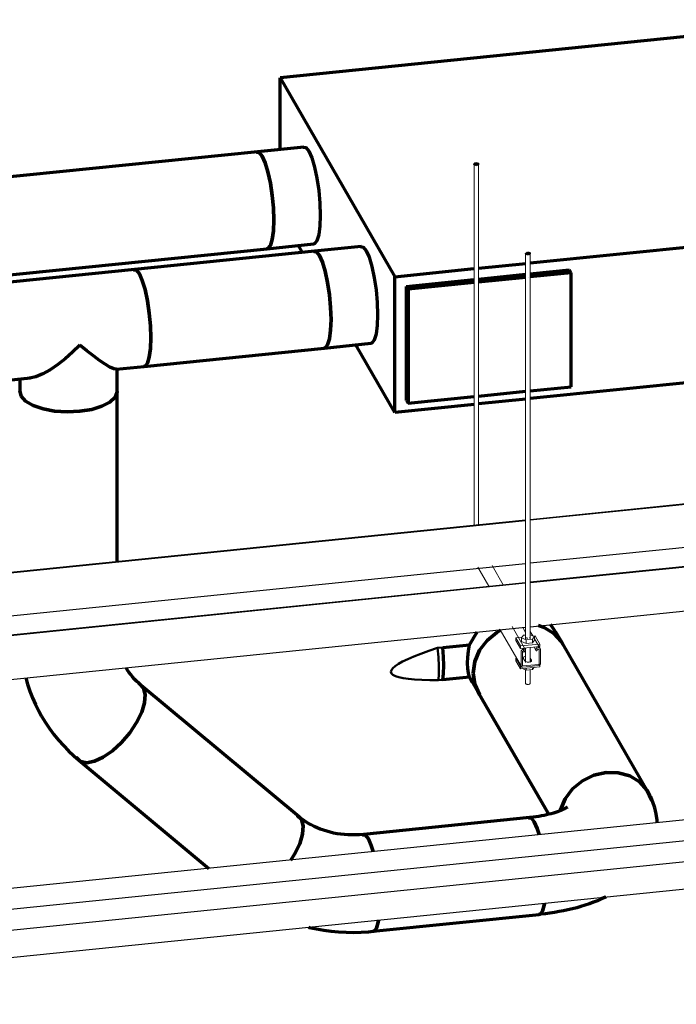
# Model space of a CAD drawing. Header units: inches. Extents: x -723 to 1689, y -292 to 603.
# Tile 24 of 40: x 594 to 648, y -91 to -10. Entities that reach past the tile are written whole.
import ezdxf

# ---------------------------------------------------------------- set-up
doc = ezdxf.new("R2010")
doc.units = ezdxf.units.IN
doc.header["$MEASUREMENT"] = 0
doc.linetypes.add('Center', pattern=[1.25, 0.25, -0.1875, 0.625, -0.1875])
for name, color, linetype, lineweight in [('E-CABL-TRAY', 211, 'Continuous', 30), ('E-POWR-CNDT', 130, 'Continuous', 30), ('M-EQPM', 50, 'Continuous', 60), ('M-HVAC-DUCT', 70, 'Continuous', 60), ('S-BEAM', 12, 'Continuous', 9), ('S-COLS', 52, 'Continuous', 9), ('S-FSTN', 2, 'Continuous', 9)]:
    doc.layers.add(name, color=color, linetype=linetype, lineweight=lineweight)

# ---------------------------------------------------------------- blocks, each defined once
blk = doc.blocks.new('HeatRecoveryUnit - Heat Recovery Unit _HRU_-1365172-3D - L1 - Retail 109')
at = {"layer": 'M-EQPM', "color": 250, "lineweight": 70}
for p, q in [((556.225, -10.474), (509.16, -15.259)), ((565.638, -26.801), (556.225, -10.474)), ((509.16, -15.259), (518.572, -31.586)), ((509.16, -21.146), (509.16, -15.259)), ((562.203, -17.751), (560.519, -17.922)), ((511.108, -20.935), (507.282, -21.324)), ((566.909, -25.914), (565.225, -26.085)), ((529.692, -30.455), (565.638, -26.801)), ((565.638, -26.801), (565.638, -37.948)), ((508.091, -29.283), (511.918, -28.894)), ((511.001, -29.601), (510.66, -29.01)), ((515.815, -29.099), (511.988, -29.488)), ((565.638, -30.064), (567.313, -29.894)), ((525.456, -30.886), (529.33, -30.492)), ((518.572, -31.586), (525.092, -30.923)), ((525.456, -31.779), (529.332, -31.385)), ((529.691, -31.349), (532.922, -31.02)), ((533.061, -31.261), (529.691, -31.604)), ((533.061, -31.261), (532.922, -31.02)), ((533.061, -40.623), (533.061, -31.261)), ((518.572, -42.734), (518.572, -31.586)), ((519.529, -32.382), (525.092, -31.816)), ((525.092, -32.071), (519.668, -32.623)), ((529.333, -31.64), (525.456, -32.034)), ((529.561, -31.617), (529.546, -31.619)), ((519.529, -41.743), (519.529, -32.382)), ((519.529, -32.382), (519.668, -32.623)), ((519.668, -32.623), (519.668, -41.984)), ((512.797, -37.447), (516.624, -37.058)), ((518.572, -42.734), (515.366, -37.173)), ((565.638, -37.948), (529.691, -41.603)), ((525.46, -41.395), (529.328, -41.002)), ((529.691, -40.965), (533.061, -40.623)), ((519.529, -41.743), (519.668, -41.984)), ((519.668, -41.984), (525.089, -41.433)), ((529.328, -41.64), (525.46, -42.033)), ((525.089, -42.071), (518.572, -42.734))]:
    blk.add_line(p, q, dxfattribs=at)
for points in [[(562.17, -17.76, 0), (562.283, -17.776, 0), (562.405, -17.925, 0), (562.527, -18.199, 0), (562.64, -18.577, 0), (562.738, -19.034, 0), (562.813, -19.54, 0), (562.86, -20.059, 0), (562.876, -20.557, 0)], [(511.042, -20.955, 0), (511.269, -20.986, 0), (511.513, -21.285, 0), (511.757, -21.831, 0), (511.984, -22.587, 0), (512.179, -23.502, 0), (512.328, -24.514, 0), (512.422, -25.552, 0), (512.454, -26.548, 0)], [(562.876, -20.557, 0), (562.86, -20.999, 0), (562.813, -21.355, 0), (562.738, -21.601, 0), (562.683, -21.687, 0)], [(508.628, -26.937, 0), (508.596, -25.941, 0), (508.502, -24.903, 0), (508.352, -23.891, 0), (508.157, -22.976, 0), (507.93, -22.22, 0), (507.687, -21.674, 0), (507.443, -21.375, 0), (507.216, -21.344, 0)], [(512.454, -26.548, 0), (512.422, -27.431, 0), (512.328, -28.144, 0), (512.179, -28.636, 0), (511.984, -28.875, 0), (511.889, -28.895, 0)], [(566.876, -25.924, 0), (566.989, -25.939, 0), (567.111, -26.089, 0), (567.233, -26.362, 0), (567.346, -26.74, 0), (567.444, -27.198, 0), (567.519, -27.703, 0), (567.566, -28.223, 0), (567.582, -28.72, 0)], [(508.062, -29.284, 0), (508.157, -29.264, 0), (508.352, -29.025, 0), (508.502, -28.533, 0), (508.596, -27.821, 0), (508.628, -26.937, 0)], [(567.582, -28.72, 0), (567.566, -29.162, 0), (567.519, -29.518, 0), (567.444, -29.764, 0), (567.346, -29.884, 0), (567.299, -29.894, 0)], [(513.334, -35.1, 0), (513.302, -34.105, 0), (513.208, -33.066, 0), (513.058, -32.055, 0), (512.863, -31.14, 0), (512.636, -30.383, 0), (512.393, -29.837, 0), (512.149, -29.538, 0), (511.922, -29.507, 0)], [(515.749, -29.118, 0), (515.976, -29.149, 0), (516.219, -29.448, 0), (516.463, -29.994, 0), (516.69, -30.751, 0), (516.885, -31.666, 0), (517.034, -32.677, 0), (517.128, -33.716, 0), (517.16, -34.711, 0)], [(517.16, -34.711, 0), (517.128, -35.595, 0), (517.034, -36.307, 0), (516.885, -36.8, 0), (516.69, -37.038, 0), (516.595, -37.058, 0)], [(512.769, -37.447, 0), (512.863, -37.427, 0), (513.058, -37.189, 0), (513.208, -36.696, 0), (513.302, -35.984, 0), (513.334, -35.1, 0)]]:
    blk.add_polyline3d(points, dxfattribs=at)
blk = doc.blocks.new('Round Elbow - 1_5 D-1397765-3D - L1 - Retail 109')
at = {"layer": 'M-HVAC-DUCT', "color": 180, "lineweight": 70}
blk.add_line((510.902, -76.182), (510.565, -75.857), dxfattribs=at)
for points in [[(515.996, -77.401, 0), (515.677, -77.427, 0), (515.361, -77.442, 0), (515.048, -77.444, 0), (514.738, -77.435, 0), (514.432, -77.414, 0), (514.131, -77.382, 0), (513.835, -77.338, 0), (513.545, -77.284, 0), (513.261, -77.219, 0), (512.984, -77.144, 0), (512.713, -77.058, 0), (512.45, -76.963, 0), (512.195, -76.859, 0), (511.947, -76.746, 0), (511.708, -76.624, 0), (511.477, -76.493, 0), (511.255, -76.355, 0), (511.041, -76.209, 0), (510.837, -76.055, 0), (510.712, -75.954, 0)], [(510.033, -79.51, 0), (510.343, -79.02, 0), (510.763, -78.171, 0), (511.005, -77.38, 0), (511.052, -76.702, 0), (510.902, -76.182, 0)], [(515.93, -77.42, 0), (516.157, -77.451, 0), (516.4, -77.75, 0)], [(516.4, -77.75, 0), (516.644, -78.296, 0), (516.803, -78.798, 0)], [(517.245, -84.45, 0), (517.216, -84.609, 0), (517.066, -85.102, 0), (516.871, -85.34, 0), (516.765, -85.359, 0)], [(511.474, -85.016, 0), (511.539, -85.033, 0), (512.137, -85.161, 0), (512.74, -85.264, 0), (513.347, -85.345, 0), (513.957, -85.401, 0), (514.57, -85.435, 0), (515.185, -85.444, 0), (515.8, -85.431, 0), (516.415, -85.395, 0), (516.805, -85.36, 0)]]:
    blk.add_polyline3d(points, dxfattribs=at)
blk = doc.blocks.new('Round Elbow - 1 D-1398855-3D - L1 - Retail 109')
at = {"layer": 'M-HVAC-DUCT', "color": 180, "lineweight": 70}
for points in [[(532.155, -75.449, 0), (532.174, -75.38, 0), (532.562, -74.465, 0), (533.18, -73.65, 0), (533.985, -72.992, 0), (534.923, -72.534, 0), (535.929, -72.308, 0)], [(535.929, -72.308, 0), (536.935, -72.329, 0), (537.873, -72.596, 0), (538.678, -73.091, 0), (539.296, -73.781, 0), (539.684, -74.617, 0)], [(540.14, -76.444, 0), (540.129, -76.215, 0), (540.057, -75.71, 0), (539.941, -75.222, 0), (539.785, -74.758, 0), (539.596, -74.322, 0), (539.394, -73.94, 0)], [(532.738, -75.167, 0), (532.729, -75.173, 0), (532.704, -75.191, 0), (532.661, -75.218, 0), (532.602, -75.253, 0), (532.527, -75.293, 0), (532.436, -75.338, 0), (532.33, -75.387, 0), (532.21, -75.437, 0), (532.077, -75.489, 0), (531.932, -75.542, 0), (531.774, -75.594, 0), (531.605, -75.646, 0), (531.426, -75.696, 0), (531.237, -75.744, 0), (531.039, -75.791, 0), (530.832, -75.835, 0), (530.618, -75.876, 0), (530.397, -75.914, 0), (530.17, -75.949, 0), (529.937, -75.98, 0), (529.7, -76.007, 0), (529.631, -76.014, 0)], [(530.036, -76.364, 0), (529.792, -76.065, 0), (529.565, -76.034, 0)], [(530.439, -77.412, 0), (530.279, -76.91, 0), (530.036, -76.364, 0)], [(530.412, -83.974, 0), (530.506, -83.954, 0), (530.701, -83.715, 0), (530.851, -83.223, 0), (530.88, -83.063, 0)], [(535.941, -82.529, 0), (535.895, -82.552, 0), (535.569, -82.702, 0), (535.238, -82.842, 0), (534.902, -82.974, 0), (534.562, -83.097, 0), (534.218, -83.211, 0), (533.87, -83.318, 0), (533.517, -83.418, 0), (533.161, -83.51, 0), (532.8, -83.594, 0), (532.436, -83.672, 0), (532.068, -83.743, 0), (531.697, -83.808, 0), (531.323, -83.865, 0), (530.946, -83.916, 0), (530.567, -83.96, 0), (530.44, -83.973, 0)]]:
    blk.add_polyline3d(points, dxfattribs=at)
blk = doc.blocks.new('Round Tee - Standard-1379372-3D - L1 - Retail 109')
at = {"layer": 'M-HVAC-DUCT', "color": 180, "lineweight": 70}
for p, q in [((532.367, -61.751), (531.807, -60.779)), ((522.51, -62.041), (524.723, -61.816)), ((524.723, -64.473), (522.51, -64.698)), ((524.943, -64.883), (524.723, -64.473)), ((524.876, -64.774), (525.436, -65.746))]:
    blk.add_line(p, q, dxfattribs=at)
for points in [[(527.258, -60.626, 0), (526.958, -60.802, 0), (526.153, -61.461, 0), (525.535, -62.276, 0), (525.146, -63.191, 0), (525.014, -64.144, 0)], [(532.389, -61.79, 0), (532.268, -61.591, 0), (531.651, -60.902, 0), (530.845, -60.407, 0), (530.372, -60.239, 0)], [(531.341, -60.163, 0), (531.486, -60.323, 0), (531.935, -61.028, 0)], [(524.723, -61.816, 0), (525.303, -60.821, 0), (525.34, -60.774, 0)], [(522.599, -63.525, 0), (522.577, -62.799, 0), (522.51, -62.041, 0)], [(524.543, -63.327, 0), (524.565, -62.837, 0), (524.628, -62.327, 0), (524.723, -61.816, 0)], [(522.51, -64.698, 0), (522.577, -64.172, 0), (522.599, -63.525, 0)], [(524.723, -64.473, 0), (524.628, -64.16, 0), (524.565, -63.774, 0), (524.543, -63.327, 0)], [(525.014, -64.144, 0), (525.146, -65.07, 0), (525.535, -65.906, 0)]]:
    blk.add_polyline3d(points, dxfattribs=at)
blk = doc.blocks.new('Round Tee - Standard-1397651-3D - L1 - Retail 109')
at = {"layer": 'M-HVAC-DUCT', "color": 180, "lineweight": 70}
for p, q in [((497.184, -30.993), (485.521, -32.179)), ((495.672, -39.188), (497.993, -38.952)), ((495.757, -41.011), (495.757, -39.094)), ((486.33, -40.138), (488.651, -39.902)), ((487.757, -39.987), (487.757, -41.011)), ((487.869, -41.406), (487.758, -40.97))]:
    blk.add_line(p, q, dxfattribs=at)
for points in [[(497.118, -31.012, 0), (497.345, -31.043, 0), (497.589, -31.342, 0)], [(497.589, -31.342, 0), (497.832, -31.889, 0), (498.059, -32.645, 0), (498.254, -33.56, 0), (498.404, -34.571, 0), (498.498, -35.61, 0), (498.53, -36.605, 0)], [(485.925, -32.528, 0), (485.682, -32.229, 0), (485.455, -32.198, 0)], [(486.867, -37.791, 0), (486.835, -36.796, 0), (486.741, -35.757, 0), (486.591, -34.746, 0), (486.396, -33.831, 0), (486.169, -33.074, 0), (485.925, -32.528, 0)], [(492.698, -37.198, 0), (492.106, -37.782, 0), (491.499, -38.322, 0), (490.884, -38.809, 0), (490.269, -39.23, 0), (489.667, -39.57, 0), (489.093, -39.805, 0), (488.576, -39.908, 0)], [(495.695, -39.184, 0), (495.491, -39.155, 0), (495.176, -39.01, 0), (494.778, -38.772, 0), (494.319, -38.459, 0), (493.813, -38.087, 0), (493.269, -37.664, 0), (492.698, -37.198, 0)], [(498.53, -36.605, 0), (498.498, -37.489, 0), (498.404, -38.201, 0), (498.254, -38.694, 0), (498.059, -38.933, 0), (497.965, -38.952, 0)], [(486.301, -40.138, 0), (486.396, -40.118, 0), (486.591, -39.88, 0), (486.741, -39.387, 0), (486.835, -38.675, 0), (486.867, -37.791, 0)], [(495.757, -41.011, 0), (495.756, -41.051, 0), (495.594, -41.485, 0), (495.172, -41.886, 0), (494.516, -42.227, 0), (493.672, -42.485, 0), (492.698, -42.643, 0)], [(492.698, -42.643, 0), (491.66, -42.69, 0), (490.628, -42.622, 0), (489.674, -42.445, 0), (488.861, -42.169, 0), (488.245, -41.815, 0), (487.869, -41.406, 0)]]:
    blk.add_polyline3d(points, dxfattribs=at)
blk = doc.blocks.new('Round Elbow - 1_5 D-V48-3D - L1 - Retail 109')
at = {"layer": 'M-HVAC-DUCT', "color": 180, "lineweight": 70}
blk.add_line((497.652, -65.095), (497.922, -65.382), dxfattribs=at)
for points in [[(497.731, -65.153, 0), (497.542, -64.988, 0), (497.361, -64.817, 0), (497.19, -64.639, 0), (497.028, -64.454, 0), (496.876, -64.264, 0), (496.732, -64.068, 0), (496.599, -63.866, 0), (496.505, -63.71, 0)], [(488.252, -64.55, 0), (488.399, -65.05, 0), (488.595, -65.622, 0), (488.817, -66.185, 0), (489.064, -66.737, 0), (489.336, -67.278, 0), (489.559, -67.68, 0)], [(497.922, -65.382, 0), (498.072, -65.901, 0), (498.024, -66.579, 0), (497.782, -67.37, 0), (497.363, -68.219, 0), (496.794, -69.068, 0), (496.114, -69.861, 0)], [(489.559, -67.68, 0), (489.872, -68.197, 0), (490.209, -68.699, 0), (490.569, -69.186, 0), (490.95, -69.655, 0), (491.352, -70.108, 0), (491.773, -70.542, 0), (492.214, -70.956, 0), (492.615, -71.303, 0)], [(496.114, -69.861, 0), (495.371, -70.542, 0), (494.614, -71.065, 0), (493.895, -71.395, 0), (493.263, -71.51, 0), (492.761, -71.4, 0), (492.424, -71.075, 0)]]:
    blk.add_polyline3d(points, dxfattribs=at)
blk = doc.blocks.new('ST-VDC-01_HVAC_REF_v001_rvt_rvt-3-3D - L1 - Retail 109')
at = {"layer": 'M-HVAC-DUCT', "color": 200, "lineweight": 70}
for p, q in [((507.282, -21.324), (423.681, -29.824)), ((467.141, -33.447), (508.091, -29.283))]:
    blk.add_line(p, q, dxfattribs=at)
at = {"layer": 'M-HVAC-DUCT', "color": 180, "lineweight": 70}
for p, q in [((511.988, -29.488), (497.184, -30.993)), ((497.993, -38.952), (512.797, -37.447)), ((487.758, -40.97), (487.869, -41.406)), ((495.757, -54.971), (495.757, -41.011)), ((539.394, -73.94), (532.367, -61.751)), ((497.922, -65.382), (497.652, -65.095)), ((510.712, -75.954), (497.731, -65.153)), ((525.436, -65.746), (531.217, -75.774)), ((492.615, -71.303), (503.295, -80.19)), ((510.565, -75.857), (510.902, -76.182)), ((529.631, -76.014), (515.996, -77.401)), ((516.805, -85.36), (530.44, -83.973))]:
    blk.add_line(p, q, dxfattribs=at)
at = {"layer": 'M-HVAC-DUCT', "color": 172, "lineweight": 50}
for p, q in [((522.074, -62.085), (522.51, -62.041)), ((522.51, -64.698), (522.169, -64.732))]:
    blk.add_line(p, q, dxfattribs=at)
at = {"layer": 'M-HVAC-DUCT', "color": 200, "lineweight": 70}
for points in [[(507.216, -21.344, 0), (507.443, -21.375, 0), (507.687, -21.674, 0)], [(507.687, -21.674, 0), (507.93, -22.22, 0), (508.157, -22.976, 0), (508.352, -23.891, 0), (508.502, -24.903, 0), (508.596, -25.941, 0), (508.628, -26.937, 0)], [(508.628, -26.937, 0), (508.596, -27.821, 0), (508.502, -28.533, 0), (508.352, -29.025, 0), (508.157, -29.264, 0), (508.062, -29.284, 0)]]:
    blk.add_polyline3d(points, dxfattribs=at)
at = {"layer": 'M-HVAC-DUCT', "color": 180, "lineweight": 70}
for points in [[(511.922, -29.507, 0), (512.149, -29.538, 0), (512.393, -29.837, 0)], [(512.393, -29.837, 0), (512.636, -30.383, 0), (512.863, -31.14, 0), (513.058, -32.055, 0), (513.208, -33.066, 0), (513.302, -34.105, 0), (513.334, -35.1, 0)], [(497.589, -31.342, 0), (497.345, -31.043, 0), (497.118, -31.012, 0)], [(498.53, -36.605, 0), (498.498, -35.61, 0), (498.404, -34.571, 0), (498.254, -33.56, 0), (498.059, -32.645, 0), (497.832, -31.889, 0), (497.589, -31.342, 0)], [(513.334, -35.1, 0), (513.302, -35.984, 0), (513.208, -36.696, 0), (513.058, -37.189, 0), (512.863, -37.427, 0), (512.769, -37.447, 0)], [(497.965, -38.952, 0), (498.059, -38.933, 0), (498.254, -38.694, 0), (498.404, -38.201, 0), (498.498, -37.489, 0), (498.53, -36.605, 0)], [(492.698, -42.643, 0), (493.672, -42.485, 0), (494.516, -42.227, 0), (495.172, -41.886, 0), (495.594, -41.485, 0), (495.756, -41.051, 0), (495.757, -41.011, 0)], [(487.869, -41.406, 0), (488.245, -41.815, 0), (488.861, -42.169, 0), (489.674, -42.445, 0), (490.628, -42.622, 0), (491.66, -42.69, 0), (492.698, -42.643, 0)], [(525.014, -64.144, 0), (525.146, -63.191, 0), (525.535, -62.276, 0), (526.153, -61.461, 0), (526.958, -60.802, 0), (527.258, -60.626, 0)], [(530.372, -60.239, 0), (530.845, -60.407, 0), (531.651, -60.902, 0), (532.268, -61.591, 0), (532.389, -61.79, 0)], [(525.535, -65.906, 0), (525.146, -65.07, 0), (525.014, -64.144, 0)], [(496.114, -69.861, 0), (496.794, -69.068, 0), (497.363, -68.219, 0), (497.782, -67.37, 0), (498.024, -66.579, 0), (498.072, -65.901, 0), (497.922, -65.382, 0)], [(492.424, -71.075, 0), (492.761, -71.4, 0), (493.263, -71.51, 0), (493.895, -71.395, 0), (494.614, -71.065, 0), (495.371, -70.542, 0), (496.114, -69.861, 0)], [(535.929, -72.308, 0), (534.923, -72.534, 0), (533.985, -72.992, 0), (533.18, -73.65, 0), (532.562, -74.465, 0), (532.174, -75.38, 0), (532.155, -75.449, 0)], [(539.684, -74.617, 0), (539.296, -73.781, 0), (538.678, -73.091, 0), (537.873, -72.596, 0), (536.935, -72.329, 0), (535.929, -72.308, 0)], [(510.902, -76.182, 0), (511.052, -76.702, 0), (511.005, -77.38, 0), (510.763, -78.171, 0), (510.343, -79.02, 0), (510.033, -79.51, 0)], [(529.565, -76.034, 0), (529.792, -76.065, 0), (530.036, -76.364, 0)], [(530.036, -76.364, 0), (530.279, -76.91, 0), (530.439, -77.412, 0)], [(516.4, -77.75, 0), (516.157, -77.451, 0), (515.93, -77.42, 0)], [(516.803, -78.798, 0), (516.644, -78.296, 0), (516.4, -77.75, 0)], [(530.88, -83.063, 0), (530.851, -83.223, 0), (530.701, -83.715, 0), (530.506, -83.954, 0), (530.412, -83.974, 0)], [(516.765, -85.359, 0), (516.871, -85.34, 0), (517.066, -85.102, 0), (517.216, -84.609, 0), (517.245, -84.45, 0)]]:
    blk.add_polyline3d(points, dxfattribs=at)
at = {"layer": 'M-HVAC-DUCT', "color": 172, "lineweight": 50}
for points in [[(518.257, -64.04, 0), (518.292, -63.896, 0), (518.405, -63.739, 0), (518.597, -63.569, 0), (518.867, -63.388, 0), (519.215, -63.196, 0), (519.639, -62.993, 0), (520.138, -62.78, 0), (520.711, -62.557, 0), (521.357, -62.326, 0), (522.074, -62.085, 0)], [(522.074, -62.085, 0), (522.151, -62.842, 0), (522.193, -63.566, 0)], [(522.51, -62.041, 0), (522.577, -62.799, 0), (522.599, -63.525, 0)], [(522.193, -63.566, 0), (522.2, -64.21, 0), (522.169, -64.732, 0)], [(522.599, -63.525, 0), (522.577, -64.172, 0), (522.51, -64.698, 0)], [(522.169, -64.732, 0), (521.443, -64.728, 0), (520.788, -64.709, 0), (520.205, -64.675, 0), (519.697, -64.627, 0), (519.263, -64.564, 0), (518.906, -64.487, 0), (518.626, -64.396, 0), (518.425, -64.291, 0), (518.301, -64.172, 0), (518.257, -64.04, 0)]]:
    blk.add_polyline3d(points, dxfattribs=at)
at = {"layer": 'M-EQPM', "color": 172, "linetype": 'Center', "lineweight": 50}
blk.add_blockref('HeatRecoveryUnit - Heat Recovery Unit _HRU_-1365172-3D - L1 - Retail 109', (0, 0), dxfattribs=at)
at = {"layer": 'M-HVAC-DUCT', "color": 172, "linetype": 'Center', "lineweight": 50}
for name in ['Round Tee - Standard-1397651-3D - L1 - Retail 109', 'Round Tee - Standard-1379372-3D - L1 - Retail 109', 'Round Elbow - 1_5 D-V48-3D - L1 - Retail 109', 'Round Elbow - 1 D-1398855-3D - L1 - Retail 109', 'Round Elbow - 1_5 D-1397765-3D - L1 - Retail 109']:
    blk.add_blockref(name, (0, 0), dxfattribs=at)
blk = doc.blocks.new('Vertical Rod - Rod-1204655-3D - L1 - Retail 109')
at = {"layer": 'S-COLS'}
for p, q in [((471.007, -35.611), (471.007, -67.321)), ((471.382, -67.322), (471.382, -35.611)), ((471.007, -68.007), (471.007, -68.212)), ((471.007, -68.286), (471.007, -69.199)), ((471.382, -69.199), (471.382, -67.969)), ((471.007, -69.814), (471.007, -70.928)), ((471.382, -70.928), (471.382, -69.794))]:
    blk.add_line(p, q, dxfattribs=at)
at = {"layer": 'S-COLS', "lineweight": 50}
for points in [[(471.151, -35.535, 0), (471.012, -35.63, 0), (471.239, -35.688, 0)], [(471.239, -35.688, 0), (471.377, -35.593, 0), (471.151, -35.535, 0)]]:
    blk.add_polyline3d(points, dxfattribs=at)
at = {"layer": 'S-COLS'}
for points in [[(471.239, -71.004, 0), (471.19, -71.006, 0), (471.142, -71.003, 0), (471.097, -70.995, 0), (471.059, -70.982, 0), (471.03, -70.965, 0), (471.012, -70.946, 0), (471.007, -70.926, 0)], [(471.382, -70.929, 0), (471.375, -70.95, 0), (471.355, -70.969, 0), (471.324, -70.985, 0), (471.285, -70.997, 0), (471.239, -71.004, 0)]]:
    blk.add_polyline3d(points, dxfattribs=at)
blk = doc.blocks.new('Vertical Rod - Rod-V69-3D - L1 - Retail 109')
at = {"layer": 'S-COLS'}
for p, q in [((466.772, -28.264), (466.772, -57.918)), ((467.147, -57.88), (467.147, -28.264))]:
    blk.add_line(p, q, dxfattribs=at)
at = {"layer": 'S-COLS', "lineweight": 50}
for points in [[(466.915, -28.188, 0), (466.777, -28.283, 0), (467.003, -28.341, 0)], [(467.003, -28.341, 0), (467.141, -28.246, 0), (466.915, -28.188, 0)]]:
    blk.add_polyline3d(points, dxfattribs=at)
blk = doc.blocks.new('P1060 Series Square Washer - P1064 - Rod Dia 1_2_-V65-3D - L1 - Retail 109')
at = {"layer": 'S-FSTN'}
for p, q in [((331.355, -104.013), (331.84, -103.964)), ((331.355, -104.212), (331.355, -104.013)), ((331.355, -104.013), (331.737, -104.676)), ((331.737, -104.875), (331.355, -104.212)), ((332.776, -103.869), (332.934, -103.852)), ((333.317, -104.516), (332.934, -103.852)), ((333.317, -104.516), (331.737, -104.676)), ((331.737, -104.676), (331.737, -104.875)), ((331.737, -104.875), (333.317, -104.714)), ((333.317, -104.714), (333.317, -104.516))]:
    blk.add_line(p, q, dxfattribs=at)
blk = doc.blocks.new('P1060 Series Square Washer - P1064 - Rod Dia 1_2_-V70-3D - L1 - Retail 109')
at = {"layer": 'S-FSTN'}
for p, q in [((470.213, -68.859), (470.267, -68.854)), ((470.213, -69.058), (470.213, -68.859)), ((470.213, -68.859), (470.596, -69.523)), ((470.596, -69.721), (470.213, -69.058)), ((470.641, -69.518), (470.596, -69.523)), ((470.596, -69.523), (470.596, -69.721)), ((472.175, -69.561), (472.175, -69.412)), ((470.596, -69.721), (472.175, -69.561))]:
    blk.add_line(p, q, dxfattribs=at)
for points in [[(470.954, -69.081, 0), (470.981, -69.056, 0), (471.006, -69.042, 0)], [(471.383, -69.042, 0), (471.414, -69.06, 0), (471.437, -69.086, 0)]]:
    blk.add_polyline3d(points, dxfattribs=at)
blk = doc.blocks.new('Hex_Nut - P1064 - Rod Dia 1_2_-V71-3D - L1 - Retail 109')
at = {"layer": 'S-FSTN'}
for p, q in [((470.819, -66.973), (470.659, -67.192)), ((471.007, -66.954), (470.819, -66.973)), ((471.73, -67.084), (471.382, -66.934)), ((471.569, -67.303), (471.73, -67.084)), ((471.73, -67.384), (471.73, -67.084)), ((470.659, -67.192), (471.041, -67.357)), ((470.659, -67.192), (470.659, -67.493)), ((471.041, -67.657), (470.659, -67.493)), ((471.012, -67.156), (471.007, -67.136)), ((471.03, -67.176), (471.012, -67.157)), ((471.058, -67.192), (471.03, -67.176)), ((471.041, -67.357), (471.569, -67.303)), ((471.041, -67.657), (471.041, -67.357)), ((471.569, -67.604), (471.041, -67.657)), ((471.096, -67.205), (471.059, -67.192)), ((471.141, -67.214), (471.099, -67.206)), ((471.19, -67.217), (471.143, -67.214)), ((471.569, -67.604), (471.569, -67.303)), ((471.73, -67.384), (471.569, -67.604))]:
    blk.add_line(p, q, dxfattribs=at)
blk.add_polyline3d([(471.374, -67.16, 0), (471.354, -67.179, 0), (471.324, -67.195, 0)], dxfattribs=at)
blk = doc.blocks.new('Hex_Nut - P1064 - Rod Dia 1_2_-V91-3D - L1 - Retail 109')
at = {"layer": 'S-FSTN'}
for p, q in [((529.356, -63.9), (529.069, -63.776)), ((529.356, -63.9), (529.356, -63.747)), ((529.884, -63.846), (529.356, -63.9)), ((530.005, -63.681), (529.884, -63.846)), ((529.884, -63.846), (529.884, -63.693))]:
    blk.add_line(p, q, dxfattribs=at)
blk = doc.blocks.new('Channel - Beam Loading T-Series - P1000T-V92-3D - L1 - Retail 109')
at = {"layer": 'S-BEAM'}
for p, q in [((526.297, -57.008), (525.403, -55.457)), ((527.487, -56.887), (526.576, -55.306)), ((527.231, -60.586), (528.97, -63.602)), ((529.306, -62.228), (528.203, -60.313)), ((529.083, -60.398), (529.323, -60.814)), ((529.915, -61.099), (529.697, -60.721)), ((530.513, -62.136), (530.045, -61.323)), ((529.123, -62.213), (529.224, -62.388)), ((529.188, -62.173), (529.148, -62.177)), ((530.011, -62.008), (530.174, -62.292)), ((530.169, -62.195), (530.169, -62.27)), ((530.271, -62.26), (530.271, -62.22)), ((530.342, -62.055), (530.3, -62.06)), ((530.302, -62.188), (530.341, -62.184)), ((530.429, -62.238), (530.432, -62.26)), ((530.432, -62.26), (530.432, -63.397)), ((530.534, -63.387), (530.534, -62.216)), ((528.955, -62.377), (528.955, -63.547)), ((529.057, -63.537), (529.057, -62.4)), ((529.258, -63.153), (529.126, -62.923)), ((529.148, -62.306), (529.188, -62.301)), ((529.217, -62.32), (529.218, -62.327)), ((529.218, -62.327), (529.218, -62.367)), ((529.321, -62.357), (529.321, -62.283)), ((529.697, -62.911), (529.805, -63.097)), ((530.402, -63.428), (529.088, -63.562)), ((529.088, -63.658), (530.402, -63.524))]:
    blk.add_line(p, q, dxfattribs=at)
for points in [[(529.148, -62.177, 0), (529.098, -62.188, 0), (529.052, -62.211, 0), (529.012, -62.243, 0), (528.981, -62.284, 0), (528.962, -62.329, 0), (528.955, -62.377, 0)], [(529.321, -62.283, 0), (529.316, -62.251, 0), (529.303, -62.223, 0), (529.282, -62.199, 0), (529.255, -62.182, 0), (529.223, -62.173, 0), (529.188, -62.173, 0)], [(530.3, -62.06, 0), (530.266, -62.067, 0), (530.234, -62.083, 0), (530.207, -62.105, 0), (530.186, -62.132, 0), (530.173, -62.163, 0), (530.169, -62.195, 0)], [(530.169, -62.27, 0), (530.17, -62.282, 0), (530.175, -62.292, 0), (530.182, -62.301, 0), (530.191, -62.308, 0), (530.202, -62.312, 0), (530.214, -62.313, 0), (530.226, -62.312, 0), (530.238, -62.308, 0), (530.249, -62.302, 0), (530.258, -62.293, 0), (530.265, -62.283, 0), (530.27, -62.272, 0), (530.271, -62.26, 0)], [(530.271, -62.22, 0), (530.272, -62.212, 0), (530.275, -62.205, 0), (530.28, -62.199, 0), (530.287, -62.194, 0), (530.294, -62.19, 0), (530.302, -62.188, 0)], [(530.341, -62.184, 0), (530.365, -62.185, 0), (530.387, -62.191, 0), (530.406, -62.203, 0), (530.42, -62.219, 0), (530.423, -62.222, 0)], [(530.534, -62.216, 0), (530.528, -62.17, 0), (530.509, -62.128, 0), (530.478, -62.094, 0), (530.438, -62.07, 0), (530.391, -62.056, 0), (530.342, -62.055, 0)], [(529.25, -62.396, 0), (529.196, -62.412, 0), (529.127, -62.424, 0), (529.055, -62.427, 0)], [(529.057, -62.4, 0), (529.06, -62.378, 0), (529.069, -62.356, 0), (529.084, -62.337, 0), (529.103, -62.322, 0), (529.125, -62.311, 0), (529.148, -62.306, 0)], [(529.126, -62.923, 0), (529.118, -62.893, 0), (529.129, -62.862, 0), (529.159, -62.834, 0), (529.205, -62.81, 0), (529.265, -62.792, 0), (529.322, -62.782, 0)], [(529.188, -62.301, 0), (529.196, -62.302, 0), (529.203, -62.304, 0), (529.209, -62.308, 0), (529.214, -62.313, 0)], [(529.218, -62.367, 0), (529.22, -62.378, 0), (529.224, -62.389, 0), (529.231, -62.397, 0), (529.24, -62.404, 0), (529.251, -62.408, 0), (529.263, -62.41, 0), (529.276, -62.409, 0), (529.288, -62.405, 0), (529.299, -62.398, 0), (529.308, -62.39, 0), (529.315, -62.379, 0), (529.319, -62.368, 0), (529.321, -62.357, 0)], [(528.955, -63.547, 0), (528.96, -63.579, 0), (528.973, -63.607, 0), (528.994, -63.631, 0), (529.021, -63.648, 0), (529.053, -63.657, 0), (529.088, -63.658, 0)], [(529.088, -63.562, 0), (529.08, -63.562, 0), (529.072, -63.56, 0), (529.066, -63.556, 0), (529.061, -63.55, 0), (529.058, -63.544, 0), (529.057, -63.537, 0)], [(529.805, -63.097, 0), (529.813, -63.128, 0), (529.801, -63.158, 0), (529.772, -63.187, 0), (529.726, -63.211, 0), (529.666, -63.229, 0), (529.598, -63.24, 0), (529.525, -63.243, 0), (529.452, -63.238, 0), (529.385, -63.226, 0), (529.328, -63.207, 0), (529.285, -63.182, 0), (529.258, -63.153, 0)], [(530.402, -63.524, 0), (530.436, -63.516, 0), (530.468, -63.501, 0), (530.496, -63.478, 0), (530.517, -63.45, 0), (530.53, -63.419, 0), (530.534, -63.387, 0)], [(530.432, -63.397, 0), (530.431, -63.404, 0), (530.428, -63.411, 0), (530.424, -63.418, 0), (530.417, -63.423, 0), (530.41, -63.426, 0), (530.402, -63.428, 0)]]:
    blk.add_polyline3d(points, dxfattribs=at)

msp = doc.modelspace()

# ---------------------------------------------------------------- linework, layer by layer
at = {"layer": 'E-CABL-TRAY'}
for p, q in [((636.10008, -51.520594), (668.526916, -48.223629)), ((636.100087, -51.563802), (668.526941, -48.266836)), ((577.784823, -57.449737), (635.728499, -51.558374)), ((577.784831, -57.492945), (635.728492, -51.601584)), ((636.100663, -55.103166), (668.525032, -51.806452)), ((636.100916, -56.662374), (668.525032, -53.365686)), ((636.100923, -56.705583), (668.525032, -53.408895)), ((577.785406, -61.032308), (635.727916, -55.141064)), ((577.785659, -62.591517), (635.727662, -56.700325)), ((577.785666, -62.634725), (635.727655, -56.743534)), ((636.101513, -60.335699), (668.525032, -57.039072)), ((577.786257, -66.264842), (635.727064, -60.373771))]:
    msp.add_line(p, q, dxfattribs=at)
at = {"layer": 'E-POWR-CNDT'}
for p, q in [((668.893717, -74.167774), (555.557306, -85.691135)), ((670.243284, -75.758913), (555.557605, -87.419459)), ((671.184517, -77.391576), (555.557905, -89.14779)), ((555.572349, -91.354648), (671.814338, -79.535866))]:
    msp.add_line(p, q, dxfattribs=at)

# ---------------------------------------------------------------- block references
at = {"color": 250, "lineweight": 9}
msp.add_blockref('ST-VDC-01_HVAC_REF_v001_rvt_rvt-3-3D - L1 - Retail 109', (106.404314, 0), dxfattribs=at)
at = {"layer": 'S-BEAM'}
msp.add_blockref('Channel - Beam Loading T-Series - P1000T-V92-3D - L1 - Retail 109', (106.404314, 0), dxfattribs=at)
at = {"layer": 'S-COLS'}
for name in ['Vertical Rod - Rod-V69-3D - L1 - Retail 109', 'Vertical Rod - Rod-1204655-3D - L1 - Retail 109']:
    msp.add_blockref(name, (164.719571, 5.929143), dxfattribs=at)
at = {"layer": 'S-FSTN'}
for name, p in [('P1060 Series Square Washer - P1064 - Rod Dia 1_2_-V65-3D - L1 - Retail 109', (303.57806, 42.755129)), ('Hex_Nut - P1064 - Rod Dia 1_2_-V71-3D - L1 - Retail 109', (164.719571, 5.929143)), ('P1060 Series Square Washer - P1064 - Rod Dia 1_2_-V70-3D - L1 - Retail 109', (164.719571, 5.929143)), ('Hex_Nut - P1064 - Rod Dia 1_2_-V91-3D - L1 - Retail 109', (106.404314, 0))]:
    msp.add_blockref(name, p, dxfattribs=at)

doc.saveas('drawing.dxf')
